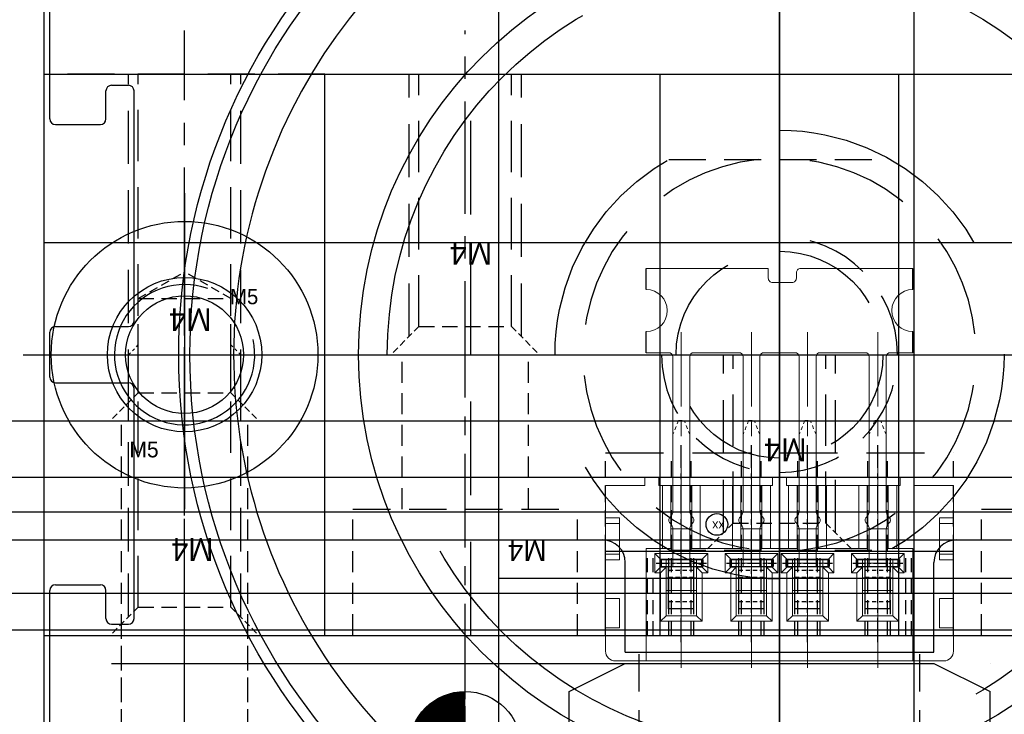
# Model space of a CAD drawing. Header units: millimetres. Extents: x -1657 to 8845, y -11980 to 3013.
# Tile 137 of 256: x 426 to 461, y 633 to 658. Entities that reach past the tile are written whole.
import ezdxf

# ---------------------------------------------------------------- set-up
doc = ezdxf.new("R2010")
doc.units = ezdxf.units.MM
for name, pattern in [('CENTER', [2, 1.25, -0.25, 0.25, -0.25]), ('DASHED', [0.75, 0.5, -0.25]), ('DASHED2', [0.375, 0.25, -0.125])]:
    doc.linetypes.add(name, pattern=pattern)
for name, color, linetype in [('01', 6, 'Continuous'), ('图层13', 17, 'Continuous'), ('图层138', 141, 'Continuous'), ('图层65', 50, 'Continuous'), ('图层66', 23, 'Continuous'), ('图层67', 91, 'Continuous'), ('图层68', 242, 'Continuous'), ('图层69', 241, 'Continuous'), ('图层70', 94, 'Continuous'), ('图层71', 162, 'Continuous'), ('图层72', 183, 'Continuous'), ('图层78', 120, 'Continuous'), ('图层82', 193, 'Continuous'), ('图层83', 63, 'Continuous'), ('图层85', 230, 'Continuous'), ('裁切气缸1', 252, 'Continuous')]:
    doc.layers.add(name, color=color, linetype=linetype)
doc.styles.add('SIMPLEX', font='SIMPLEX')

# ---------------------------------------------------------------- blocks, each defined once
blk = doc.blocks.new('A7B7')
at = {"color": 1, "lineweight": 9, "ltscale": 0.03}
for p, q in [((0, 0), (0, -6.721)), ((2.5, 0), (2.5, -6.721)), ((4.5, 0), (4.5, -6.721)), ((7, 0), (7, -6.721))]:
    blk.add_line(p, q, dxfattribs=at)
at = {"color": 1, "linetype": 'CENTER', "ltscale": 1.5196}
blk.add_line((3.5, -7.325), (3.5, 0.273), dxfattribs=at)
at = {"color": 7, "linetype": 'Continuous', "lineweight": 15}
for p, q in [((-2.35, -0.251), (-1.25, -0.251)), ((8.25, -0.251), (-1.25, -0.251)), ((-1.25, -0.251), (-1.25, -4.251)), ((8.25, -0.251), (9.35, -0.251)), ((8.25, -4.251), (8.25, -0.251)), ((-2.7, -1.426), (-2.7, -0.601)), ((9.7, -0.601), (9.7, -1.426)), ((-2.2, -1.426), (-2.7, -1.426)), ((-2.2, -2.476), (-2.2, -1.426)), ((-0.74, -1.661), (-0.54, -1.861)), ((-0.74, -3.391), (-0.74, -1.661)), ((-0.74, -1.661), (0.74, -1.661)), ((0.74, -1.661), (0.54, -1.861)), ((0.74, -1.661), (0.74, -3.391)), ((1.76, -1.661), (1.96, -1.861)), ((1.76, -3.391), (1.76, -1.661)), ((1.76, -1.661), (3.24, -1.661)), ((3.24, -1.661), (3.04, -1.861)), ((3.24, -1.661), (3.24, -3.391)), ((3.76, -1.661), (3.96, -1.861)), ((3.76, -3.391), (3.76, -1.661)), ((3.76, -1.661), (5.24, -1.661)), ((5.24, -1.661), (5.04, -1.861)), ((5.24, -1.661), (5.24, -3.391)), ((6.26, -1.661), (6.46, -1.861)), ((6.26, -3.391), (6.26, -1.661)), ((6.26, -1.661), (7.74, -1.661)), ((7.74, -1.661), (7.54, -1.861)), ((7.74, -1.661), (7.74, -3.391)), ((9.2, -2.476), (9.2, -1.426)), ((9.2, -1.426), (9.7, -1.426)), ((-0.54, -1.861), (-0.54, -3.591)), ((0.54, -1.861), (-0.54, -1.861)), ((0.54, -3.591), (0.54, -1.861)), ((1.96, -1.861), (1.96, -3.591)), ((3.04, -1.861), (1.96, -1.861)), ((3.04, -3.591), (3.04, -1.861)), ((3.96, -1.861), (3.96, -3.591)), ((5.04, -1.861), (3.96, -1.861)), ((5.04, -3.591), (5.04, -1.861)), ((6.46, -1.861), (6.46, -3.591)), ((7.54, -1.861), (6.46, -1.861)), ((7.54, -3.591), (7.54, -1.861)), ((-2.7, -3.851), (-2.7, -2.476)), ((-2.7, -2.476), (-2.2, -2.476)), ((-0.54, -2.764), (0.54, -2.764)), ((1.96, -2.764), (3.04, -2.764)), ((3.96, -2.764), (5.04, -2.764)), ((6.46, -2.764), (7.54, -2.764)), ((9.7, -2.476), (9.2, -2.476)), ((9.7, -2.476), (9.7, -3.851)), ((-0.74, -3.591), (-0.94, -3.391)), ((-0.94, -4.081), (-0.94, -3.391)), ((-0.94, -3.391), (-0.74, -3.391)), ((-0.74, -3.391), (-0.54, -3.591)), ((0.54, -3.214), (-0.54, -3.214)), ((0.74, -3.391), (0.54, -3.591)), ((0.74, -3.591), (0.94, -3.391)), ((0.74, -3.391), (0.94, -3.391)), ((0.94, -3.391), (0.94, -4.081)), ((1.76, -3.591), (1.56, -3.391)), ((1.56, -4.081), (1.56, -3.391)), ((1.56, -3.391), (1.76, -3.391)), ((1.76, -3.391), (1.96, -3.591)), ((3.04, -3.214), (1.96, -3.214)), ((3.24, -3.391), (3.04, -3.591)), ((3.24, -3.591), (3.44, -3.391)), ((3.24, -3.391), (3.44, -3.391)), ((3.44, -3.391), (3.44, -4.081)), ((3.76, -3.591), (3.56, -3.391)), ((3.56, -4.081), (3.56, -3.391)), ((3.56, -3.391), (3.76, -3.391)), ((3.76, -3.391), (3.96, -3.591)), ((3.96, -3.214), (5.04, -3.214)), ((5.24, -3.391), (5.04, -3.591)), ((5.24, -3.591), (5.44, -3.391)), ((5.24, -3.391), (5.44, -3.391)), ((5.44, -3.391), (5.44, -4.081)), ((6.26, -3.591), (6.06, -3.391)), ((6.06, -4.081), (6.06, -3.391)), ((6.06, -3.391), (6.26, -3.391)), ((6.26, -3.391), (6.46, -3.591)), ((6.46, -3.214), (7.54, -3.214)), ((7.74, -3.391), (7.54, -3.591)), ((7.74, -3.591), (7.94, -3.391)), ((7.74, -3.391), (7.94, -3.391)), ((7.94, -3.391), (7.94, -4.081)), ((-2.7, -3.851), (-2.7, -4.051)), ((-2.7, -3.851), (-2.2, -3.851)), ((-2.2, -5.351), (-2.2, -3.851)), ((-0.74, -3.591), (-0.74, -3.881)), ((-0.54, -3.591), (-0.74, -3.591)), ((-0.54, -3.881), (-0.54, -3.591)), ((0.54, -3.591), (0.54, -3.881)), ((0.74, -3.591), (0.54, -3.591)), ((0.74, -3.881), (0.74, -3.591)), ((1.76, -3.591), (1.76, -3.881)), ((1.96, -3.591), (1.76, -3.591)), ((1.96, -3.881), (1.96, -3.591)), ((3.04, -3.591), (3.04, -3.881)), ((3.24, -3.591), (3.04, -3.591)), ((3.24, -3.881), (3.24, -3.591)), ((3.76, -3.591), (3.76, -3.881)), ((3.96, -3.591), (3.76, -3.591)), ((3.96, -3.591), (3.96, -3.881)), ((5.04, -3.881), (5.04, -3.591)), ((5.24, -3.591), (5.04, -3.591)), ((5.24, -3.881), (5.24, -3.591)), ((6.26, -3.591), (6.26, -3.881)), ((6.46, -3.591), (6.26, -3.591)), ((6.46, -3.591), (6.46, -3.881)), ((7.54, -3.881), (7.54, -3.591)), ((7.74, -3.591), (7.54, -3.591)), ((7.74, -3.881), (7.74, -3.591)), ((9.2, -3.851), (9.2, -5.351)), ((9.7, -3.851), (9.2, -3.851)), ((9.7, -3.851), (9.7, -4.051)), ((-2.7, -4.051), (-2.7, -5.151)), ((-2.2, -4.051), (-2.7, -4.051)), ((-0.74, -3.881), (-0.94, -4.081)), ((0.94, -4.081), (-0.94, -4.081)), ((-0.74, -3.881), (0.74, -3.881)), ((0.74, -3.881), (0.94, -4.081)), ((1.76, -3.881), (1.56, -4.081)), ((3.44, -4.081), (1.56, -4.081)), ((1.76, -3.881), (3.24, -3.881)), ((3.24, -3.881), (3.44, -4.081)), ((3.76, -3.881), (3.56, -4.081)), ((5.44, -4.081), (3.56, -4.081)), ((3.76, -3.881), (5.24, -3.881)), ((5.24, -3.881), (5.44, -4.081)), ((6.26, -3.881), (6.06, -4.081)), ((7.94, -4.081), (6.06, -4.081)), ((6.26, -3.881), (7.74, -3.881)), ((7.74, -3.881), (7.94, -4.081)), ((9.2, -4.051), (9.7, -4.051)), ((9.7, -4.051), (9.7, -5.151)), ((-1.25, -4.251), (-0.675, -4.251)), ((-0.675, -4.251), (-0.375, -4.251)), ((-0.675, -6.501), (-0.675, -4.251)), ((-0.375, -4.251), (-0.375, -6.501)), ((0.375, -4.251), (0.675, -4.251)), ((0.375, -6.501), (0.375, -4.251)), ((0.675, -4.251), (1.825, -4.251)), ((0.675, -4.251), (0.675, -6.501)), ((1.825, -4.251), (2.125, -4.251)), ((1.825, -6.501), (1.825, -4.251)), ((2.125, -4.251), (2.125, -6.501)), ((2.875, -4.251), (3.175, -4.251)), ((2.875, -6.501), (2.875, -4.251)), ((3.175, -4.251), (3.825, -4.251)), ((3.175, -4.251), (3.175, -6.501)), ((3.825, -4.251), (4.125, -4.251)), ((3.825, -6.501), (3.825, -4.251)), ((4.125, -4.251), (4.125, -6.501)), ((4.875, -4.251), (5.175, -4.251)), ((4.875, -6.501), (4.875, -4.251)), ((5.175, -4.251), (6.325, -4.251)), ((5.175, -4.251), (5.175, -6.501)), ((6.325, -4.251), (6.625, -4.251)), ((6.325, -6.501), (6.325, -4.251)), ((6.625, -4.251), (6.625, -6.501)), ((7.375, -4.251), (7.675, -4.251)), ((7.375, -6.501), (7.375, -4.251)), ((7.675, -4.251), (8.25, -4.251)), ((7.675, -4.251), (7.675, -6.501)), ((-2.7, -5.151), (-2.7, -5.351)), ((-2.2, -5.151), (-2.7, -5.151)), ((-0.375, -4.951), (0.375, -4.951)), ((2.125, -4.951), (2.875, -4.951)), ((4.875, -4.951), (4.125, -4.951)), ((7.375, -4.951), (6.625, -4.951)), ((9.2, -5.151), (9.7, -5.151)), ((9.7, -5.151), (9.7, -5.351)), ((-2.2, -5.351), (-2.7, -5.351)), ((-2.7, -6.501), (-2.7, -5.351)), ((9.2, -5.351), (9.7, -5.351)), ((9.7, -5.351), (9.7, -6.501)), ((-2.7, -6.501), (-1.3, -6.501)), ((-1.3, -6.501), (-1.3, -6.801)), ((-0.8, -6.501), (-0.675, -6.501)), ((-0.8, -6.801), (-0.8, -6.501)), ((-0.375, -6.501), (-0.675, -6.501)), ((-0.375, -6.501), (0.375, -6.501)), ((0.675, -6.501), (0.375, -6.501)), ((0.675, -6.501), (1.825, -6.501)), ((2.125, -6.501), (1.825, -6.501)), ((2.125, -6.501), (2.875, -6.501)), ((3.175, -6.501), (2.875, -6.501)), ((3.175, -6.501), (3.25, -6.501)), ((3.25, -6.501), (3.25, -6.801)), ((3.75, -6.501), (3.825, -6.501)), ((3.75, -6.801), (3.75, -6.501)), ((4.125, -6.501), (3.825, -6.501)), ((4.875, -6.501), (4.125, -6.501)), ((5.175, -6.501), (4.875, -6.501)), ((5.175, -6.501), (6.325, -6.501)), ((6.625, -6.501), (6.325, -6.501)), ((7.375, -6.501), (6.625, -6.501)), ((7.675, -6.501), (7.375, -6.501)), ((7.675, -6.501), (7.8, -6.501)), ((7.8, -6.501), (7.8, -6.801)), ((8.3, -6.801), (8.3, -6.501)), ((8.3, -6.501), (9.7, -6.501)), ((-0.8, -6.801), (-1.3, -6.801)), ((3.75, -6.801), (3.25, -6.801)), ((8.3, -6.801), (7.8, -6.801))]:
    blk.add_line(p, q, dxfattribs=at)
at = {"color": 1, "linetype": 'CENTER', "lineweight": 15, "ltscale": 0.34336}
for p, q in [((-0.858, -3.736), (0.858, -3.736)), ((1.642, -3.736), (3.358, -3.736)), ((3.642, -3.736), (5.358, -3.736)), ((6.142, -3.736), (7.858, -3.736))]:
    blk.add_line(p, q, dxfattribs=at)
at = {"color": 7, "linetype": 'Continuous'}
blk.add_circle((5.732, -5.113), 0.388, dxfattribs=at)
at = {"color": 7, "linetype": 'Continuous', "lineweight": 15}
for centre, start, end in [((-2.35, -0.601), 90, 180), ((9.35, -0.601), 0, 90)]:
    blk.add_arc(centre, 0.35, start, end, dxfattribs=at)
at = {"color": 7, "linetype": 'Continuous', "insert": (5.459, -4.896), "char_height": 0.33, "width": 1.03713, "attachment_point": 1}
blk.add_mtext('xx', dxfattribs=at)
blk = doc.blocks.new('1084C')
at = {"layer": '01', "ltscale": 1.375}
for p, q in [((-7.357, 9.747), (-7.357, 10.497)), ((2.143, 9.747), (2.143, 10.497)), ((-7.357, 7.497), (-7.357, 8.247)), ((2.143, 7.497), (2.143, 8.247))]:
    blk.add_line(p, q, dxfattribs=at)
at = {"layer": '01', "color": 1, "linetype": 'CENTER', "lineweight": 9, "ltscale": 2.117168}
for p, q in [((-6.109, 8.227), (-6.109, -2.359)), ((-3.609, 8.227), (-3.609, -2.359)), ((-1.609, 8.227), (-1.609, -2.359)), ((0.891, 8.227), (0.891, -2.359))]:
    blk.add_line(p, q, dxfattribs=at)
at = {"layer": '01', "linetype": 'Continuous', "lineweight": 15}
for p, q in [((-6.557, 7.497), (-7.357, 7.497)), ((-5.657, 7.497), (-4.057, 7.497)), ((-3.157, 7.497), (-2.057, 7.497)), ((0.443, 7.497), (-1.157, 7.497)), ((2.143, 7.497), (1.343, 7.497)), ((1.343, 7.497), (2.143, 7.497)), ((-6.407, 7.347), (-6.407, 1.864)), ((-5.807, 7.347), (-5.807, 1.864)), ((-3.907, 7.347), (-3.907, 1.864)), ((-3.307, 7.347), (-3.307, 1.864)), ((-1.907, 7.347), (-1.907, 1.864)), ((-1.307, 7.347), (-1.307, 1.864)), ((0.593, 7.347), (0.593, 1.864)), ((1.193, 7.347), (1.193, 1.864)), ((-6.407, 1.193), (-6.407, -0.125)), ((-5.807, 1.193), (-5.807, -0.125)), ((-3.907, 1.193), (-3.907, -0.125)), ((-3.307, 1.193), (-3.307, -0.125)), ((-1.907, 1.193), (-1.907, -0.125)), ((-1.307, 1.193), (-1.307, -0.125)), ((0.593, 1.193), (0.593, -0.125)), ((1.193, 1.193), (1.193, -0.125))]:
    blk.add_line(p, q, dxfattribs=at)
at = {"layer": '01', "linetype": 'DASHED2', "lineweight": 9, "ltscale": 0.5}
for p, q in [((-6.207, 5.076), (-6.407, 4.576)), ((-6.207, 5.076), (-6.007, 5.076)), ((-5.807, 4.576), (-6.007, 5.076)), ((-3.707, 5.076), (-3.907, 4.576)), ((-3.707, 5.076), (-3.507, 5.076)), ((-3.307, 4.576), (-3.507, 5.076)), ((-1.707, 5.076), (-1.907, 4.576)), ((-1.707, 5.076), (-1.507, 5.076)), ((-1.307, 4.576), (-1.507, 5.076)), ((0.793, 5.076), (0.593, 4.576)), ((0.793, 5.076), (0.993, 5.076)), ((1.193, 4.576), (0.993, 5.076))]:
    blk.add_line(p, q, dxfattribs=at)
at = {"layer": '01'}
for p, q in [((-5.807, 0.407), (-6.407, 0.407)), ((-3.307, 0.407), (-3.907, 0.407)), ((-1.307, 0.407), (-1.907, 0.407)), ((1.193, 0.407), (0.593, 0.407))]:
    blk.add_line(p, q, dxfattribs=at)
at = {"layer": '01', "color": 1, "linetype": 'CENTER', "ltscale": 0.35728}
for p, q in [((-7, 0), (-5.214, 0)), ((-4.5, 0), (-2.714, 0)), ((-2.5, 0), (-0.714, 0)), ((0, 0), (1.786, 0))]:
    blk.add_line(p, q, dxfattribs=at)
at = {"layer": '01', "ltscale": 0.075}
for p, q in [((-6.877, 0.125), (-5.337, 0.125)), ((-6.877, 0.125), (-6.877, -0.125)), ((-6.827, 0.125), (-6.827, -0.125)), ((-5.387, 0.125), (-5.387, -0.125)), ((-5.337, 0.125), (-5.337, -0.125)), ((-4.377, 0.125), (-2.837, 0.125)), ((-4.377, 0.125), (-4.377, -0.125)), ((-4.327, 0.125), (-4.327, -0.125)), ((-2.887, 0.125), (-2.887, -0.125)), ((-2.837, 0.125), (-2.837, -0.125)), ((-2.377, 0.125), (-0.837, 0.125)), ((-2.377, 0.125), (-2.377, -0.125)), ((-2.327, 0.125), (-2.327, -0.125)), ((-0.887, 0.125), (-0.887, -0.125)), ((-0.837, 0.125), (-0.837, -0.125)), ((0.123, 0.125), (1.663, 0.125)), ((0.123, 0.125), (0.123, -0.125)), ((0.173, 0.125), (0.173, -0.125)), ((1.613, 0.125), (1.613, -0.125)), ((1.663, 0.125), (1.663, -0.125)), ((-6.877, -0.125), (-5.337, -0.125)), ((-4.377, -0.125), (-2.837, -0.125)), ((-2.377, -0.125), (-0.837, -0.125)), ((0.123, -0.125), (1.663, -0.125))]:
    blk.add_line(p, q, dxfattribs=at)
at = {"layer": '01', "ltscale": 0.625}
for p, q in [((-6.559, -1.629), (-6.559, -0.125)), ((-5.659, -1.629), (-5.659, -0.125)), ((-4.059, -1.629), (-4.059, -0.125)), ((-3.159, -1.629), (-3.159, -0.125)), ((-2.059, -1.629), (-2.059, -0.125)), ((-1.159, -1.629), (-1.159, -0.125)), ((0.441, -1.629), (0.441, -0.125)), ((1.341, -1.629), (1.341, -0.125)), ((-5.659, -1.629), (-6.559, -1.629)), ((-3.159, -1.629), (-4.059, -1.629)), ((-1.159, -1.629), (-2.059, -1.629)), ((1.341, -1.629), (0.441, -1.629))]:
    blk.add_line(p, q, dxfattribs=at)
at = {"layer": '01', "color": 4, "linetype": 'DASHED', "ltscale": 0.3}
for p, q in [((-5.659, -0.267), (-6.559, -0.267)), ((-3.159, -0.267), (-4.059, -0.267)), ((-1.159, -0.267), (-2.059, -0.267)), ((1.341, -0.267), (0.441, -0.267)), ((-5.659, -0.517), (-6.559, -0.517)), ((-3.159, -0.517), (-4.059, -0.517)), ((-1.159, -0.517), (-2.059, -0.517)), ((1.341, -0.517), (0.441, -0.517)), ((-5.659, -1.379), (-6.559, -1.379)), ((-3.159, -1.379), (-4.059, -1.379)), ((-1.159, -1.379), (-2.059, -1.379)), ((1.341, -1.379), (0.441, -1.379))]:
    blk.add_line(p, q, dxfattribs=at)
at = {"layer": '01', "linetype": 'Continuous', "lineweight": 15}
blk.add_lwpolyline([(-7.357, 10.497), (-3.007, 10.497)], dxfattribs=at)
blk.add_lwpolyline([(-3.007, 10.497), (-3.007, 10.147, 0.414214), (-2.857, 9.997), (-2.157, 9.997, 0.414214), (-2.007, 10.147), (-2.007, 10.347, -0.414214), (-1.857, 10.497), (2.143, 10.497)], format="xyb", dxfattribs=at)
for centre, radius, start, end in [((-7.357, 8.997), 0.75, 270, 90), ((2.143, 8.997), 0.75, 90, 270), ((-6.557, 7.347), 0.15, 0, 90), ((-5.657, 7.347), 0.15, 90, 180), ((-4.057, 7.347), 0.15, 360, 90), ((-3.157, 7.347), 0.15, 90, 180), ((-2.057, 7.347), 0.15, 360, 90), ((-1.157, 7.347), 0.15, 90, 180), ((0.443, 7.347), 0.15, 360, 90), ((1.343, 7.347), 0.15, 90, 180), ((-6.707, 1.864), 0.3, 311.8103, 0), ((-5.507, 1.864), 0.3, 180, 228.1897), ((-4.207, 1.864), 0.3, 311.8103, 0), ((-3.007, 1.864), 0.3, 180, 228.1897), ((-2.207, 1.864), 0.3, 311.8103, 0), ((-1.007, 1.864), 0.3, 180, 228.1897), ((0.293, 1.864), 0.3, 311.8103, 0), ((1.493, 1.864), 0.3, 180, 228.1897), ((-6.407, 1.529), 0.15, 131.8103, 228.1897), ((-6.707, 1.193), 0.3, 0, 48.1897), ((-5.507, 1.193), 0.3, 131.8103, 180), ((-5.807, 1.529), 0.15, 311.8103, 48.1897), ((-3.907, 1.529), 0.15, 131.8103, 228.1897), ((-4.207, 1.193), 0.3, 0, 48.1897), ((-3.007, 1.193), 0.3, 131.8103, 180), ((-3.307, 1.529), 0.15, 311.8103, 48.1897), ((-1.907, 1.529), 0.15, 131.8103, 228.1897), ((-2.207, 1.193), 0.3, 0, 48.1897), ((-1.007, 1.193), 0.3, 131.8103, 180), ((-1.307, 1.529), 0.15, 311.8103, 48.1897), ((0.593, 1.529), 0.15, 131.8103, 228.1897), ((0.293, 1.193), 0.3, 0, 48.1897), ((1.493, 1.193), 0.3, 131.8103, 180), ((1.193, 1.529), 0.15, 311.8103, 48.1897)]:
    blk.add_arc(centre, radius, start, end, dxfattribs=at)
blk = doc.blocks.new('1589D')
at = {"layer": '图层66', "color": 1, "linetype": 'CENTER', "ltscale": 2.671598}
blk.add_line((0, 0), (0, 14.358), dxfattribs=at)
at = {"layer": '图层66', "color": 4, "linetype": 'DASHED', "ltscale": 1.5}
for p, q in [((-2.25, 6.715), (-2.25, 12.215)), ((2.25, 6.715), (2.25, 12.215)), ((-4, 2.215), (-4, 6.715)), ((4, 2.215), (4, 6.715))]:
    blk.add_line(p, q, dxfattribs=at)
at = {"layer": '图层66', "color": 4, "linetype": 'DASHED', "ltscale": 2.666667}
blk.add_line((-4, 6.715), (4, 6.715), dxfattribs=at)
at = {"layer": '图层66'}
blk.add_text('M4', height=0.743, rotation=180, dxfattribs=at).set_placement((2.897, 5.607))
blk = doc.blocks.new('158A5')
at = {"layer": '图层66', "color": 1, "linetype": 'CENTER', "ltscale": 2.671598}
blk.add_line((0, 0), (0, 14.358), dxfattribs=at)
at = {"layer": '图层66', "color": 4, "linetype": 'DASHED', "ltscale": 1.5}
for p, q in [((-2.25, 6.715), (-2.25, 12.215)), ((2.25, 6.715), (2.25, 12.215)), ((-4, 2.215), (-4, 6.715)), ((4, 2.215), (4, 6.715))]:
    blk.add_line(p, q, dxfattribs=at)
at = {"layer": '图层66', "color": 4, "linetype": 'DASHED', "ltscale": 2.666667}
blk.add_line((-4, 6.715), (4, 6.715), dxfattribs=at)
at = {"layer": '图层66'}
blk.add_text('M4', height=0.743, rotation=180, dxfattribs=at).set_placement((2.897, 5.607))
blk = doc.blocks.new('158E4')
at = {"layer": '图层66', "color": 1, "linetype": 'CENTER', "ltscale": 3.2}
blk.add_line((-2, -2.026), (-2, 7.899), dxfattribs=at)
at = {"layer": '图层66', "color": 4, "linetype": 'DASHED', "ltscale": 3.783333}
for p, q in [((-4, 0), (-4, 6.35)), ((0, 0), (0, 6.35))]:
    blk.add_line(p, q, dxfattribs=at)
at = {"layer": '图层66', "color": 4, "linetype": 'DASHED', "ltscale": 3.666667}
for p, q in [((-3.65, 0.35), (-3.65, 6.35)), ((-0.35, 0.35), (-0.35, 6.35))]:
    blk.add_line(p, q, dxfattribs=at)
at = {"layer": '图层66', "color": 4, "linetype": 'DASHED', "ltscale": 0.471405}
for p, q in [((-3.65, 0.35), (-4.65, -0.65)), ((-0.35, 0.35), (0.65, -0.65))]:
    blk.add_line(p, q, dxfattribs=at)
at = {"layer": '图层66', "color": 4, "linetype": 'DASHED', "ltscale": 1.1}
blk.add_line((-3.65, 0.35), (-0.35, 0.35), dxfattribs=at)
at = {"layer": '图层66'}
blk.add_text('M4', height=0.8143, rotation=180, dxfattribs=at).set_placement((-1.036, 3.367))
blk = doc.blocks.new('1592E')
at = {"layer": '图层67', "color": 1, "linetype": 'CENTER', "ltscale": 3.2}
blk.add_line((1.65, -2.376), (1.65, 10.549), dxfattribs=at)
at = {"layer": '图层67', "color": 4, "linetype": 'DASHED', "ltscale": 3.783333}
for p, q in [((-0.35, -0.35), (-0.35, 9)), ((3.65, -0.35), (3.65, 9))]:
    blk.add_line(p, q, dxfattribs=at)
at = {"layer": '图层67', "color": 4, "linetype": 'DASHED', "ltscale": 3.666667}
for p, q in [((0, 0), (0, 9)), ((3.3, 0), (3.3, 9))]:
    blk.add_line(p, q, dxfattribs=at)
at = {"layer": '图层67', "color": 4, "linetype": 'DASHED', "ltscale": 0.471405}
for p, q in [((0, 0), (-1, -1)), ((3.3, 0), (4.3, -1))]:
    blk.add_line(p, q, dxfattribs=at)
at = {"layer": '图层67', "color": 4, "linetype": 'DASHED', "ltscale": 1.1}
blk.add_line((0, 0), (3.3, 0), dxfattribs=at)
at = {"layer": '图层67'}
blk.add_text('M4', height=0.8143, rotation=180, dxfattribs=at).set_placement((2.614, 3.017))
blk = doc.blocks.new('15ABF')
at = {"layer": '裁切气缸1', "ltscale": 0.5}
for p, q in [((-8.4, 0.735), (-8.4, -52.76)), ((24.934, -26), (-35.183, -26))]:
    blk.add_line(p, q, dxfattribs=at)
at = {"layer": '裁切气缸1'}
for p, q in [((-32.15, 0), (-16.8, 0)), ((-9.2, 0), (-7.6, 0)), ((0, 0), (15.35, 0)), ((-16.6, -0.2), (-16.6, -1.8)), ((-9.4, -0.2), (-9.4, -2.8)), ((-7.4, -0.2), (-7.4, -2.8)), ((-0.2, -0.2), (-0.2, -1.8)), ((-17.8, -2), (-16.8, -2)), ((0, -2), (1, -2)), ((-18, -2.2), (-18, -2.8)), ((1.2, -2.2), (1.2, -2.8)), ((-17.8, -3), (-9.6, -3)), ((-7.2, -3), (1, -3))]:
    blk.add_line(p, q, dxfattribs=at)
at = {"layer": '裁切气缸1', "color": 4, "linetype": 'DASHED', "ltscale": 2.629609}
for p, q in [((-15.36, -22.056), (-15.36, -29.944)), ((-1.44, -22.056), (-1.44, -29.944))]:
    blk.add_line(p, q, dxfattribs=at)
at = {"layer": '裁切气缸1'}
for radius in [21.41, 21.01]:
    blk.add_circle((-8.4, -26), radius, dxfattribs=at)
at = {"layer": '裁切气缸1', "color": 4, "linetype": 'DASHED', "ltscale": 29.254333}
blk.add_circle((-8.4, -26), 13.975, dxfattribs=at)
at = {"layer": '裁切气缸1', "color": 4, "linetype": 'DASHED', "ltscale": 16.746667}
blk.add_circle((-8.4, -26), 8, dxfattribs=at)
at = {"layer": '裁切气缸1', "color": 4, "linetype": 'DASHED', "ltscale": 7.715268}
blk.add_circle((-8.4, -26), 3.686, dxfattribs=at)
at = {"layer": '裁切气缸1'}
for centre, radius, start, end in [((-16.8, -0.2), 0.2, 0, 90), ((-9.2, -0.2), 0.2, 90, 180), ((-7.6, -0.2), 0.2, 0, 90), ((0, -0.2), 0.2, 90, 180), ((-17.8, -2.2), 0.2, 90, 180), ((-16.8, -1.8), 0.2, 270, 0), ((0, -1.8), 0.2, 180, 270), ((1, -2.2), 0.2, 0, 90), ((-17.8, -2.8), 0.2, 180, 270), ((-9.6, -2.8), 0.2, 270, 0), ((-7.2, -2.8), 0.2, 180, 270), ((1, -2.8), 0.2, 270, 0), ((-8.4, -26), 19.45, 214.6154, 145.3846)]:
    blk.add_arc(centre, radius, start, end, dxfattribs=at)
at = {"layer": '裁切气缸1', "color": 4, "linetype": 'DASHED', "ltscale": 7.326667}
for start, end in [(6.1281, 173.8719), (186.1281, 353.8719)]:
    blk.add_arc((-8.4, -26), 7, start, end, dxfattribs=at)
at = {"layer": '裁切气缸1', "color": 4, "linetype": 'DASHED', "ltscale": 4.396}
blk.add_arc((-8.4, -26), 4.2, 90, 0, dxfattribs=at)
blk = doc.blocks.new('5A')
at = {"color": 1, "linetype": 'CENTER'}
for p, q in [((0, 5.75), (0, -5.75)), ((-5.75, 0), (5.75, 0))]:
    blk.add_line(p, q, dxfattribs=at)
for radius in [4.75, 2.75]:
    blk.add_circle((0, 0), radius)
blk.add_text('M5', height=0.56).set_placement((-1.965, -3.658))
blk = doc.blocks.new('5C')
at = {"color": 1, "linetype": 'CENTER'}
for p, q in [((0, 4.5), (0, -4.5)), ((-4.5, 0), (4.5, 0))]:
    blk.add_line(p, q, dxfattribs=at)
blk.add_circle((0, 0), 2.1)
at = {"color": 2, "linetype": 'Continuous'}
blk.add_arc((0, 0), 2.5, 70.7735, 12.493, dxfattribs=at)
blk.add_text('M5', height=0.54).set_placement((1.623, 1.797))
blk = doc.blocks.new('15C81')
at = {"layer": '图层70', "color": 1, "linetype": 'CENTER', "ltscale": 2.671598}
blk.add_line((0, 0), (0, 12.358), dxfattribs=at)
at = {"layer": '图层70', "color": 4, "linetype": 'DASHED', "ltscale": 1.5}
for p, q in [((-2.25, 6.715), (-2.25, 10.215)), ((2.25, 6.715), (2.25, 10.215)), ((-4, 2.215), (-4, 6.715)), ((4, 2.215), (4, 6.715))]:
    blk.add_line(p, q, dxfattribs=at)
at = {"layer": '图层70', "color": 4, "linetype": 'DASHED', "ltscale": 2.666667}
blk.add_line((-4, 6.715), (4, 6.715), dxfattribs=at)
at = {"layer": '图层70'}
blk.add_text('M4', height=0.743, rotation=180, dxfattribs=at).set_placement((2.897, 5.607))
blk = doc.blocks.new('4F')
at = {"color": 4, "linetype": 'DASHED', "ltscale": 0.471405}
for p, q in [((1, 1.65), (0, 2.65)), ((1, -1.65), (0, -2.65))]:
    blk.add_line(p, q, dxfattribs=at)
at = {"color": 4, "linetype": 'DASHED', "ltscale": 3.116667}
for p, q in [((0.65, 2), (10, 2)), ((0.65, -2), (10, -2))]:
    blk.add_line(p, q, dxfattribs=at)
at = {"color": 4, "linetype": 'DASHED', "ltscale": 0.164992}
for p, q in [((10, 2), (10.35, 1.65)), ((10, -2), (10.35, -1.65))]:
    blk.add_line(p, q, dxfattribs=at)
at = {"color": 4, "linetype": 'DASHED', "ltscale": 1.333333}
blk.add_line((10, 2), (10, -2), dxfattribs=at)
at = {"color": 4, "linetype": 'DASHED', "ltscale": 1.1}
for p, q in [((1, 1.65), (1, -1.65)), ((12, 1.65), (12, -1.65))]:
    blk.add_line(p, q, dxfattribs=at)
at = {"color": 4, "linetype": 'DASHED', "ltscale": 3.666667}
for p, q in [((1, 1.65), (12, 1.65)), ((1, -1.65), (12, -1.65))]:
    blk.add_line(p, q, dxfattribs=at)
at = {"color": 4, "linetype": 'DASHED', "ltscale": 0.635085}
for p in [(12, 1.65), (12, -1.65)]:
    blk.add_line(p, (12.953, 0), dxfattribs=at)
at = {"color": 1, "linetype": 'CENTER', "ltscale": 3.210708}
blk.add_line((-2.156, 0), (13.898, 0), dxfattribs=at)
blk.add_text('M4', height=0.8081, rotation=90).set_placement((3.463, -1.03))
blk = doc.blocks.new('15D5F')
at = {"layer": '图层13', "color": 1, "linetype": 'CENTER', "ltscale": 2.671598}
blk.add_line((0, 0), (0, 20.998), dxfattribs=at)
at = {"layer": '图层13', "color": 4, "linetype": 'DASHED', "ltscale": 1.5}
for p, q in [((-2.25, 6.715), (-2.25, 18.855)), ((2.25, 6.715), (2.25, 18.855)), ((-4, 2.215), (-4, 6.715)), ((4, 2.215), (4, 6.715))]:
    blk.add_line(p, q, dxfattribs=at)
at = {"layer": '图层13', "color": 4, "linetype": 'DASHED', "ltscale": 2.666667}
blk.add_line((-4, 6.715), (4, 6.715), dxfattribs=at)
at = {"layer": '图层13'}
blk.add_text('M4', height=0.743, rotation=180, dxfattribs=at).set_placement((2.897, 5.607))
blk = doc.blocks.new('15D89')
at = {"layer": '图层72', "color": 1, "linetype": 'CENTER', "ltscale": 3.2}
blk.add_line((1.65, -2.376), (1.65, 12.909), dxfattribs=at)
at = {"layer": '图层72', "color": 4, "linetype": 'DASHED', "ltscale": 3.783333}
for p, q in [((-0.35, -0.35), (-0.35, 11.36)), ((3.65, -0.35), (3.65, 11.36))]:
    blk.add_line(p, q, dxfattribs=at)
at = {"layer": '图层72', "color": 4, "linetype": 'DASHED', "ltscale": 3.666667}
for p, q in [((0, 0), (0, 11.36)), ((3.3, 0), (3.3, 11.36))]:
    blk.add_line(p, q, dxfattribs=at)
at = {"layer": '图层72', "color": 4, "linetype": 'DASHED', "ltscale": 0.471405}
for p, q in [((0, 0), (-1, -1)), ((3.3, 0), (4.3, -1))]:
    blk.add_line(p, q, dxfattribs=at)
at = {"layer": '图层72', "color": 4, "linetype": 'DASHED', "ltscale": 1.1}
blk.add_line((0, 0), (3.3, 0), dxfattribs=at)
at = {"layer": '图层72'}
blk.add_text('M4', height=0.8143, rotation=180, dxfattribs=at).set_placement((2.614, 3.017))
blk = doc.blocks.new('4w')
at = {"color": 1, "linetype": 'CENTER'}
for p, q in [((0, -5.772), (0, 4.766)), ((-5.516, 0), (5.274, 0))]:
    blk.add_line(p, q, dxfattribs=at)
at = {"const_width": 2}
for points in [[(0, 1, 0.414214), (-1, 0, 1)], [(0, -1, 0.414214), (1, 0, 1)]]:
    blk.add_lwpolyline(points, format="xyb", dxfattribs=at)
blk.add_circle((0, 0), 2)
at = {"style": 'SIMPLEX'}
blk.add_text('%%c4', height=0.6667, dxfattribs=at).set_placement((-1.335, -0.881))
blk = doc.blocks.new('2BE04')
at = {"layer": '图层138', "color": 1, "linetype": 'CENTER', "lineweight": -3, "ltscale": 69.6}
blk.add_line((125, -224), (125, 24), dxfattribs=at)

msp = doc.modelspace()

# ---------------------------------------------------------------- linework, layer by layer
at = {"layer": '图层13', "ltscale": 1.375}
for p, q in [((327.7098, 643.5768), (480.2098, 643.5768)), ((258.9098, 641.5768), (595.9098, 641.5768)), ((258.9098, 640.3368), (595.9098, 640.3368)), ((258.9098, 639.3368), (595.9098, 639.3368)), ((258.9098, 637.4368), (595.9098, 637.4368))]:
    msp.add_line(p, q, dxfattribs=at)
at = {"layer": '图层65', "color": 1, "linetype": 'CENTER', "ltscale": 0.80736}
msp.add_line((452.7098, 635.4184), (452.7098, 639.4552), dxfattribs=at)
at = {"layer": '图层65', "ltscale": 1.625}
for p, q in [((446.5098, 635.9368), (446.5098, 638.9368)), ((446.5098, 638.9368), (458.9098, 638.9368)), ((458.9098, 635.9368), (458.9098, 638.9368)), ((446.5098, 635.9368), (458.9098, 635.9368))]:
    msp.add_line(p, q, dxfattribs=at)
at = {"layer": '图层65', "color": 4, "linetype": 'DASHED'}
for p, q in [((448.0098, 635.9368), (448.0098, 638.9368)), ((448.2098, 635.9368), (448.2098, 638.9368)), ((448.7598, 635.9368), (448.7598, 638.9368)), ((448.8598, 635.9368), (448.8598, 638.9368)), ((449.5598, 635.9368), (449.5598, 638.9368)), ((449.6598, 635.9368), (449.6598, 638.9368)), ((451.2598, 635.9368), (451.2598, 638.9368)), ((451.3598, 635.9368), (451.3598, 638.9368)), ((452.0598, 635.9368), (452.0598, 638.9368)), ((452.1598, 635.9368), (452.1598, 638.9368)), ((453.2598, 635.9368), (453.2598, 638.9368)), ((453.3598, 635.9368), (453.3598, 638.9368)), ((454.0598, 635.9368), (454.0598, 638.9368)), ((454.1598, 635.9368), (454.1598, 638.9368)), ((455.7598, 635.9368), (455.7598, 638.9368)), ((455.8598, 635.9368), (455.8598, 638.9368)), ((456.5598, 635.9368), (456.5598, 638.9368)), ((456.6598, 635.9368), (456.6598, 638.9368)), ((457.2098, 635.9368), (457.2098, 638.9368)), ((457.4098, 635.9368), (457.4098, 638.9368))]:
    msp.add_line(p, q, dxfattribs=at)
at = {"layer": '图层65', "color": 1, "linetype": 'CENTER', "ltscale": 0.696}
for p, q in [((449.2098, 635.6968), (449.2098, 639.1768)), ((451.7098, 635.6968), (451.7098, 639.1768)), ((453.7098, 635.6968), (453.7098, 639.1768)), ((456.2098, 635.6968), (456.2098, 639.1768))]:
    msp.add_line(p, q, dxfattribs=at)
at = {"layer": '图层66', "color": 1, "linetype": 'CENTER', "ltscale": 2.32}
msp.add_line((452.7098, 635.1368), (452.7098, 646.7368), dxfattribs=at)
at = {"layer": '图层66', "ltscale": 1.125}
for p, q in [((436.5098, 635.9368), (436.5098, 645.9368)), ((436.5098, 645.9368), (468.9098, 645.9368)), ((446.5098, 635.9368), (446.5098, 638.9368)), ((446.5098, 638.9368), (458.9098, 638.9368)), ((458.9098, 635.9368), (458.9098, 638.9368)), ((436.5098, 635.9368), (446.5098, 635.9368)), ((458.9098, 635.9368), (468.9098, 635.9368))]:
    msp.add_line(p, q, dxfattribs=at)
at = {"layer": '图层66', "color": 4, "linetype": 'DASHED', "ltscale": 4.133333}
msp.add_line((446.5098, 642.4368), (458.9098, 642.4368), dxfattribs=at)
at = {"layer": '图层66', "color": 4, "linetype": 'DASHED', "ltscale": 1.166667}
for p, q in [((446.5098, 638.9368), (446.5098, 642.4368)), ((448.8598, 638.9368), (448.8598, 642.4368)), ((449.5598, 638.9368), (449.5598, 642.4368)), ((451.3598, 638.9368), (451.3598, 642.4368)), ((452.0598, 638.9368), (452.0598, 642.4368)), ((453.3598, 638.9368), (453.3598, 642.4368)), ((454.0598, 638.9368), (454.0598, 642.4368)), ((455.8598, 638.9368), (455.8598, 642.4368)), ((456.5598, 638.9368), (456.5598, 642.4368)), ((458.9098, 638.9368), (458.9098, 642.4368))]:
    msp.add_line(p, q, dxfattribs=at)
at = {"layer": '图层66', "color": 1, "linetype": 'CENTER', "ltscale": 0.812}
for p, q in [((449.2098, 638.6568), (449.2098, 642.7168)), ((451.7098, 638.6568), (451.7098, 642.7168)), ((453.7098, 638.6568), (453.7098, 642.7168)), ((456.2098, 638.6568), (456.2098, 642.7168))]:
    msp.add_line(p, q, dxfattribs=at)
at = {"layer": '图层67', "color": 1, "linetype": 'CENTER', "ltscale": 4.64}
msp.add_line((452.7098, 634.3368), (452.7098, 657.5368), dxfattribs=at)
at = {"layer": '图层67', "ltscale": 1.125}
for p, q in [((436.5098, 655.9368), (468.9098, 655.9368)), ((436.5098, 635.9368), (436.5098, 655.9368)), ((436.5098, 635.9368), (468.9098, 635.9368))]:
    msp.add_line(p, q, dxfattribs=at)
at = {"layer": '图层67', "color": 4, "linetype": 'DASHED', "ltscale": 6.666667}
msp.add_line((441.7098, 635.9368), (441.7098, 655.9368), dxfattribs=at)
at = {"layer": '图层67', "ltscale": 2.125}
for p, q in [((448.4598, 635.9368), (448.4598, 655.9368)), ((456.9598, 635.9368), (456.9598, 655.9368))]:
    msp.add_line(p, q, dxfattribs=at)
at = {"layer": '图层67', "color": 4, "linetype": 'DASHED', "ltscale": 10.8}
msp.add_line((436.5098, 645.9368), (468.9098, 645.9368), dxfattribs=at)
at = {"layer": '图层68', "color": 1, "linetype": 'CENTER', "ltscale": 8.12}
msp.add_line((452.7098, 633.1368), (452.7098, 678.7368), dxfattribs=at)
at = {"layer": '图层68', "ltscale": 1.125}
for p, q in [((426.5098, 635.9368), (426.5098, 675.9368)), ((436.5098, 635.9368), (436.5098, 655.9368)), ((436.5098, 655.9368), (468.9098, 655.9368)), ((426.5098, 635.9368), (436.5098, 635.9368))]:
    msp.add_line(p, q, dxfattribs=at)
at = {"layer": '图层68', "color": 4, "linetype": 'DASHED', "ltscale": 6.666667}
msp.add_line((442.7098, 655.9368), (442.7098, 675.9368), dxfattribs=at)
at = {"layer": '图层68', "color": 4, "linetype": 'DASHED', "ltscale": 3.333333}
msp.add_line((436.5098, 655.9368), (426.5098, 655.9368), dxfattribs=at)
at = {"layer": '图层69', "color": 1, "linetype": 'CENTER', "ltscale": 12.992}
msp.add_line((452.7098, 615.4568), (452.7098, 680.4168), dxfattribs=at)
at = {"layer": '图层69', "ltscale": 1.125}
msp.add_line((426.5098, 619.9368), (426.5098, 675.9368), dxfattribs=at)
at = {"layer": '图层69', "color": 1, "linetype": 'CENTER'}
for p, q in [((452.7098, 627.9368), (452.7098, 663.9368)), ((434.7098, 645.9368), (470.7098, 645.9368))]:
    msp.add_line(p, q, dxfattribs=at)
at = {"layer": '图层69', "ltscale": 1.125}
msp.add_circle((452.7098, 645.9368), 15, dxfattribs=at)
at = {"layer": '图层70', "color": 1, "linetype": 'CENTER', "ltscale": 1.856}
msp.add_line((452.7098, 627.2968), (452.7098, 636.5768), dxfattribs=at)
at = {"layer": '图层70', "ltscale": 2.5}
for p, q in [((426.5098, 635.9368), (478.9098, 635.9368)), ((426.5098, 627.9368), (426.5098, 635.9368))]:
    msp.add_line(p, q, dxfattribs=at)
at = {"layer": '图层70', "color": 4, "linetype": 'DASHED', "ltscale": 2.666667}
for p, q in [((447.7098, 627.9368), (447.7098, 635.9368)), ((457.7098, 627.9368), (457.7098, 635.9368))]:
    msp.add_line(p, q, dxfattribs=at)
at = {"layer": '图层72', "color": 1, "linetype": 'CENTER', "ltscale": 2.86752}
msp.add_line((452.7098, 642.588), (452.7098, 656.9256), dxfattribs=at)
at = {"layer": '图层72', "ltscale": 2.125}
for p, q in [((426.5098, 655.9368), (478.9098, 655.9368)), ((426.5098, 643.5768), (426.5098, 655.9368)), ((426.5098, 649.9368), (478.9098, 649.9368)), ((426.5098, 643.5768), (478.9098, 643.5768))]:
    msp.add_line(p, q, dxfattribs=at)
at = {"layer": '图层72', "color": 4, "linetype": 'DASHED', "ltscale": 4.12}
msp.add_line((442.7098, 643.5768), (442.7098, 655.9368), dxfattribs=at)
at = {"layer": '图层78', "color": 1, "linetype": 'CENTER', "ltscale": 11.6}
msp.add_line((452.7098, 633.9768), (452.7098, 691.9768), dxfattribs=at)
at = {"layer": '图层78'}
for q in [(442.7098, 687.9768), (462.7098, 637.9768)]:
    msp.add_line((442.7098, 637.9768), q, dxfattribs=at)
at = {"layer": '图层82', "ltscale": 1.625}
msp.add_line((327.7098, 636.1368), (547.7098, 636.1368), dxfattribs=at)
at = {"layer": '图层82', "color": 1, "linetype": 'CENTER', "ltscale": 3.016}
msp.add_line((452.7098, 620.8968), (452.7098, 635.9768), dxfattribs=at)
at = {"layer": '图层82', "color": 4, "linetype": 'DASHED', "ltscale": 56.666667}
msp.add_line((258.9098, 634.9368), (595.9098, 634.9368), dxfattribs=at)
at = {"layer": '图层82', "color": 4, "linetype": 'DASHED', "ltscale": 4.333333}
for p, q in [((445.2098, 621.9368), (445.2098, 634.9368)), ((460.2098, 621.9368), (460.2098, 634.9368))]:
    msp.add_line(p, q, dxfattribs=at)
at = {"layer": '图层83', "color": 1, "linetype": 'CENTER', "ltscale": 3.596}
msp.add_line((452.7098, 618.1968), (452.7098, 636.1768), dxfattribs=at)
at = {"layer": '图层83', "ltscale": 1.625}
for p, q in [((445.2098, 633.9368), (447.2098, 634.9368)), ((447.2098, 634.9368), (458.2098, 634.9368)), ((458.2098, 634.9368), (460.2098, 633.9368)), ((445.2098, 619.4368), (445.2098, 633.9368)), ((460.2098, 619.4368), (460.2098, 633.9368))]:
    msp.add_line(p, q, dxfattribs=at)
at = {"layer": '图层85', "color": 1, "linetype": 'CENTER', "ltscale": 10.44}
msp.add_line((452.7098, 590.7368), (452.7098, 642.9368), dxfattribs=at)
at = {"layer": '图层85', "ltscale": 1.625}
for p, q in [((442.7098, 639.3368), (446.4098, 639.3368)), ((442.7098, 594.3368), (442.7098, 639.3368)), ((459.0098, 639.3368), (462.7098, 639.3368)), ((447.2098, 635.3368), (447.2098, 638.5368)), ((458.2098, 635.3368), (458.2098, 638.5368)), ((447.2098, 635.3368), (458.2098, 635.3368))]:
    msp.add_line(p, q, dxfattribs=at)
for centre, start, end in [((446.4098, 638.5368), 0, 90), ((459.0098, 638.5368), 90, 180)]:
    msp.add_arc(centre, 0.8, start, end, dxfattribs=at)

# ---------------------------------------------------------------- block references
at = {"rotation": 180}
msp.add_blockref('A7B7', (456.2098, 634.776), dxfattribs=at)
at = {"layer": '01', "ltscale": 0.625}
msp.add_blockref('1084C', (455.3166, 638.5118), dxfattribs=at)
at = {"layer": '图层13', "ltscale": 2.125}
msp.add_blockref('15D5F', (431.5098, 624.7218), dxfattribs=at)
at = {"layer": '图层13', "ltscale": 5}
msp.add_blockref('4w', (441.5098, 631.9368), dxfattribs=at)
at = {"layer": '图层138', "ltscale": 1.125}
msp.add_blockref('2BE04', (332.5097, 682.4368), dxfattribs=at)
at = {"layer": '图层66', "ltscale": 1.125}
for name, p in [('1589D', (441.5098, 633.7218)), ('158A5', (463.9098, 633.7218)), ('158E4', (454.7098, 639.5868))]:
    msp.add_blockref(name, p, dxfattribs=at)
at = {"layer": '图层67', "ltscale": 1.125}
msp.add_blockref('1592E', (439.8598, 646.9368), dxfattribs=at)
at = {"layer": '图层68', "ltscale": 7.5}
msp.add_blockref('5C', (431.5098, 645.9368), dxfattribs=at)
at = {"layer": '图层68', "ltscale": 2.5, "rotation": 90}
msp.add_blockref('4F', (431.5098, 635.9368), dxfattribs=at)
at = {"layer": '图层69', "ltscale": 7.5}
msp.add_blockref('5A', (431.5098, 645.9368), dxfattribs=at)
at = {"layer": '图层70', "ltscale": 2.5}
msp.add_blockref('15C81', (431.5098, 625.7218), dxfattribs=at)
at = {"layer": '图层71', "ltscale": 1.625}
msp.add_blockref('4w', (441.5098, 631.9368), dxfattribs=at)
at = {"layer": '图层72', "ltscale": 2.125}
msp.add_blockref('15D89', (429.8598, 644.5768), dxfattribs=at)
at = {"layer": '裁切气缸1', "ltscale": 1.125, "rotation": 90}
msp.add_blockref('15ABF', (426.7098, 654.3368), dxfattribs=at)

doc.saveas('drawing.dxf')
